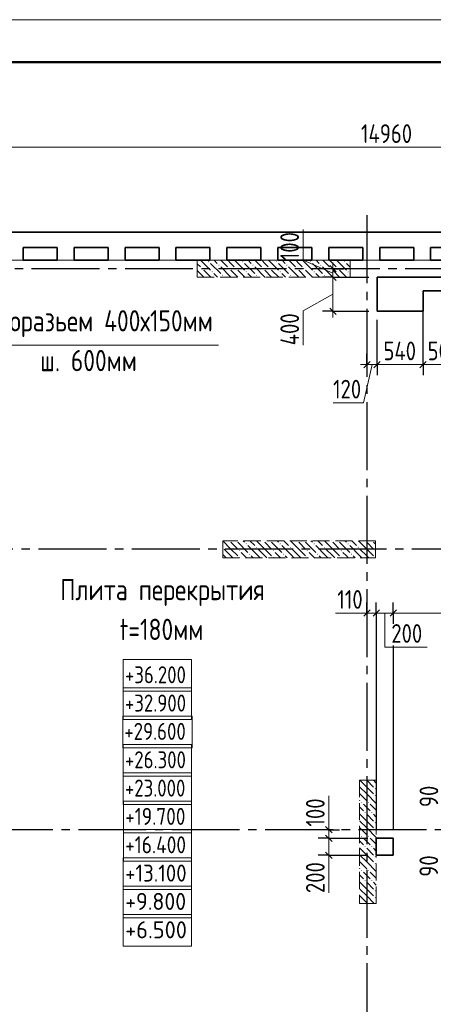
# Model space of a CAD drawing. Header units: millimetres. Extents: x 0 to 31317, y 0 to 42000.
# Tile 10 of 12: x 10533 to 15406, y 30417 to 42000. Entities that reach past the tile are written whole.
import ezdxf

# ---------------------------------------------------------------- set-up
doc = ezdxf.new("R2010")
doc.units = ezdxf.units.MM
doc.linetypes.add('______2', pattern=[270, 200, -70])
doc.linetypes.add('______5', pattern=[1100, 800, -100, 100, -100])
for name, color, linetype, lineweight in [('Standard', 7, 'Continuous', 25), ('Высотные отметки', 7, 'Continuous', 25), ('ЖБ Пилон', 180, 'Continuous', 25), ('Оси', 40, '______5', 18), ('Примечания', 7, 'Continuous', 25), ('Размерная выноска', 7, 'Continuous', 13)]:
    doc.layers.add(name, color=color, linetype=linetype, lineweight=lineweight)
doc.layers.add('ЖБ Перекрытие верхний уровень', color=7, linetype='Continuous', lineweight=25, true_color=0xe0e0ff)
doc.styles.add('GOST 2.304-81', font='txt')

msp = doc.modelspace()

# ---------------------------------------------------------------- hatches: boundary and pattern name
at = {"layer": 'ЖБ Пилон', "linetype": 'Continuous', "lineweight": 18, "transparency": 33554687}
for points in [[(12754, 39153), (12761, 39160), (12767, 39153), (12761, 39147)], [(13154, 39153), (13161, 39160), (13167, 39153), (13161, 39147)], [(13554, 39153), (13561, 39160), (13567, 39153), (13561, 39147)], [(13954, 39153), (13961, 39160), (13967, 39153), (13961, 39147)], [(14354, 39153), (14361, 39160), (14367, 39153), (14361, 39147)], [(12674, 39073), (12681, 39080), (12687, 39073), (12681, 39067)], [(12794, 39033), (12801, 39040), (12807, 39033), (12801, 39027)], [(12874, 39113), (12881, 39120), (12887, 39113), (12881, 39107)], [(12994, 39073), (13001, 39080), (13007, 39073), (13001, 39067)], [(13074, 39073), (13081, 39080), (13087, 39073), (13081, 39067)], [(13194, 39033), (13201, 39040), (13207, 39033), (13201, 39027)], [(13274, 39113), (13281, 39120), (13287, 39113), (13281, 39107)], [(13394, 39073), (13401, 39080), (13407, 39073), (13401, 39067)], [(13474, 39073), (13481, 39080), (13487, 39073), (13481, 39067)], [(13594, 39033), (13601, 39040), (13607, 39033), (13601, 39027)], [(13674, 39113), (13681, 39120), (13687, 39113), (13681, 39107)], [(13794, 39073), (13801, 39080), (13807, 39073), (13801, 39067)], [(13874, 39073), (13881, 39080), (13887, 39073), (13881, 39067)], [(13994, 39033), (14001, 39040), (14007, 39033), (14001, 39027)], [(14074, 39113), (14081, 39120), (14087, 39113), (14081, 39107)], [(14194, 39073), (14201, 39080), (14207, 39073), (14201, 39067)], [(14274, 39073), (14281, 39080), (14287, 39073), (14281, 39067)], [(14394, 39033), (14401, 39040), (14407, 39033), (14401, 39027)], [(12914, 38993), (12921, 39000), (12927, 38993), (12921, 38987)], [(13314, 38993), (13321, 39000), (13327, 38993), (13321, 38987)], [(13714, 38993), (13721, 39000), (13727, 38993), (13721, 38987)], [(14114, 38993), (14121, 39000), (14127, 38993), (14121, 38987)], [(12924, 35797), (12927, 35793), (12924, 35790)], [(13004, 35870), (13001, 35867), (12998, 35870)], [(13084, 35870), (13081, 35867), (13078, 35870)], [(13194, 35833), (13201, 35840), (13207, 35833), (13201, 35827)], [(13314, 35793), (13321, 35800), (13327, 35793), (13321, 35787)], [(13404, 35870), (13401, 35867), (13398, 35870)], [(13484, 35870), (13481, 35867), (13478, 35870)], [(13594, 35833), (13601, 35840), (13607, 35833), (13601, 35827)], [(13714, 35793), (13721, 35800), (13727, 35793), (13721, 35787)], [(13804, 35870), (13801, 35867), (13798, 35870)], [(13884, 35870), (13881, 35867), (13878, 35870)], [(13994, 35833), (14001, 35840), (14007, 35833), (14001, 35827)], [(14114, 35793), (14121, 35800), (14127, 35793), (14121, 35787)], [(14204, 35870), (14201, 35867), (14198, 35870)], [(14284, 35870), (14281, 35867), (14278, 35870)], [(14394, 35833), (14401, 35840), (14407, 35833), (14401, 35827)], [(14514, 35793), (14521, 35800), (14527, 35793), (14521, 35787)], [(14604, 35870), (14601, 35867), (14598, 35870)], [(14684, 35870), (14681, 35867), (14678, 35870)], [(13114, 35753), (13121, 35760), (13127, 35753), (13121, 35747)], [(13114, 35673), (13121, 35680), (13127, 35673), (13124, 35670), (13118, 35670)], [(13234, 35713), (13241, 35720), (13247, 35713), (13241, 35707)], [(13514, 35753), (13521, 35760), (13527, 35753), (13521, 35747)], [(13514, 35673), (13521, 35680), (13527, 35673), (13524, 35670), (13518, 35670)], [(13634, 35713), (13641, 35720), (13647, 35713), (13641, 35707)], [(13914, 35753), (13921, 35760), (13927, 35753), (13921, 35747)], [(13914, 35673), (13921, 35680), (13927, 35673), (13924, 35670), (13918, 35670)], [(14034, 35713), (14041, 35720), (14047, 35713), (14041, 35707)], [(14314, 35753), (14321, 35760), (14327, 35753), (14321, 35747)], [(14314, 35673), (14321, 35680), (14327, 35673), (14324, 35670), (14318, 35670)], [(14434, 35713), (14441, 35720), (14447, 35713), (14441, 35707)], [(14714, 35753), (14721, 35760), (14724, 35757), (14724, 35750), (14721, 35747)], [(14714, 35673), (14721, 35680), (14724, 35677), (14724, 35670), (14718, 35670)], [(14714, 32953), (14721, 32960), (14727, 32953), (14721, 32947)], [(14554, 32793), (14561, 32800), (14567, 32793), (14561, 32787)], [(14634, 32793), (14641, 32800), (14647, 32793), (14641, 32787)], [(14714, 32873), (14721, 32880), (14727, 32873), (14721, 32867)], [(14594, 32673), (14601, 32680), (14607, 32673), (14601, 32667)], [(14674, 32673), (14681, 32680), (14687, 32673), (14681, 32667)], [(14714, 32553), (14721, 32560), (14727, 32553), (14721, 32547)], [(14714, 32473), (14721, 32480), (14727, 32473), (14721, 32467)], [(14554, 32393), (14561, 32400), (14567, 32393), (14561, 32387)], [(14634, 32393), (14641, 32400), (14647, 32393), (14641, 32387)], [(14594, 32273), (14601, 32280), (14607, 32273), (14601, 32267)], [(14674, 32273), (14681, 32280), (14687, 32273), (14681, 32267)], [(14714, 32153), (14721, 32160), (14727, 32153), (14721, 32147)], [(14554, 31993), (14561, 32000), (14567, 31993), (14561, 31987)], [(14634, 31993), (14641, 32000), (14647, 31993), (14641, 31987)], [(14714, 32073), (14721, 32080), (14727, 32073), (14721, 32067)], [(14594, 31873), (14601, 31880), (14607, 31873), (14601, 31867)], [(14674, 31873), (14681, 31880), (14687, 31873), (14681, 31867)], [(14714, 31753), (14721, 31760), (14727, 31753), (14721, 31747)], [(14714, 31673), (14721, 31680), (14727, 31673), (14721, 31667)]]:
    msp.add_hatch(color=7, dxfattribs=at).paths.add_polyline_path(points, flags=16)

# ---------------------------------------------------------------- linework, layer by layer
at = {"layer": 'Standard', "color": 7, "linetype": 'Continuous', "lineweight": 13, "transparency": 33554687}
for p, q in [((22354, 40500), (7394, 40500)), ((13873, 39170), (13873, 39530)), ((14223, 39020), (13873, 39170)), ((14223, 39070), (14223, 39145)), ((14223, 39070), (14223, 38970)), ((14223, 38970), (14223, 38570)), ((14223, 38770), (13874, 38577)), ((13874, 38577), (13874, 38170)), ((14223, 38570), (14223, 38495)), ((14624, 37944), (14549, 37944)), ((14684, 37944), (14584, 37494)), ((14584, 37494), (14224, 37494)), ((14624, 35020), (14549, 35020)), ((14734, 35020), (14624, 35020)), ((14934, 35020), (14734, 35020)), ((16324, 35020), (14934, 35020)), ((14175, 32470), (14175, 32545)), ((14175, 32370), (14175, 32170)), ((14175, 32170), (14175, 32095))]:
    msp.add_line(p, q, dxfattribs=at)
at = {"layer": 'Standard', "color": 251, "linetype": 'Continuous', "lineweight": -3, "true_color": 0x656565, "transparency": 33554687}
for p, q in [((14223, 39070), (14098, 39070)), ((14223, 39070), (14348, 39070)), ((14223, 39070), (14223, 39070)), ((14223, 38970), (14098, 38970)), ((14223, 38970), (14348, 38970)), ((14223, 38970), (14644, 38970)), ((14223, 38570), (14098, 38570)), ((14223, 38570), (14348, 38570)), ((14223, 38570), (14644, 38570)), ((14744, 37944), (14744, 38470)), ((14624, 37944), (14624, 38069)), ((14744, 37944), (14744, 38069)), ((15284, 37944), (15284, 38069)), ((14624, 37944), (14624, 37819)), ((14624, 37944), (14624, 37944)), ((14744, 37944), (14744, 37819)), ((15284, 37944), (15284, 37819)), ((14624, 35020), (14624, 35145)), ((14734, 35020), (14734, 35145)), ((14934, 35020), (14934, 35145)), ((14624, 35020), (14624, 34895)), ((14624, 35020), (14624, 35020)), ((14734, 35020), (14734, 34895)), ((14734, 35020), (14734, 32475)), ((14934, 35020), (14934, 34895)), ((14934, 35020), (14934, 34922)), ((14934, 34637), (14934, 32475)), ((14175, 32470), (14050, 32470)), ((14175, 32470), (14300, 32470)), ((14175, 32470), (14175, 32470)), ((14175, 32370), (14050, 32370)), ((14175, 32370), (14300, 32370)), ((14175, 32370), (14634, 32370)), ((14175, 32170), (14050, 32170)), ((14175, 32170), (14300, 32170)), ((14175, 32170), (14634, 32170))]:
    msp.add_line(p, q, dxfattribs=at)
at = {"layer": 'Standard', "color": 7, "linetype": 'Continuous', "lineweight": 25, "transparency": 33554687}
for p, q in [((14186, 39108), (14261, 39033)), ((14186, 39008), (14261, 38933)), ((14186, 38608), (14261, 38533)), ((14586, 37906), (14661, 37981)), ((14706, 37906), (14781, 37981)), ((15246, 37906), (15321, 37981)), ((14661, 35057), (14586, 34982)), ((14771, 35057), (14697, 34982)), ((14971, 35057), (14897, 34982)), ((14137, 32508), (14212, 32433)), ((14137, 32408), (14212, 32333)), ((14137, 32208), (14212, 32133))]:
    msp.add_line(p, q, dxfattribs=at)
at = {"layer": 'Standard', "color": 7, "linetype": 'Continuous', "lineweight": 13, "transparency": 33554687}
msp.add_lwpolyline([(0, 0), (29700, 0), (29700, 42000), (0, 42000), (0, 0)], close=True, dxfattribs=at)
for points in [[(29700, 42000), (0, 42000), (0, 0), (29700, 0), (29700, 42000)], [(7674, 17930), (22024, 17930), (22024, 39170), (7674, 39170), (7674, 17930)], [(14624, 37944), (14657, 37944), (14657, 37944), (14744, 37944)], [(14744, 37944), (15132, 37944), (15132, 37944), (15284, 37944)], [(15284, 37944), (15548, 37944), (15548, 37944), (15607, 37944), (15607, 37944), (15784, 37944)], [(14175, 32470), (14175, 32422), (14175, 32422), (14175, 32370)]]:
    msp.add_lwpolyline(points, dxfattribs=at)
at = {"layer": 'Standard', "color": 7, "linetype": 'Continuous', "lineweight": 50, "transparency": 33554687}
msp.add_lwpolyline([(2000, 41500), (29200, 41500), (29200, 500), (2000, 500), (2000, 41500)], close=True, dxfattribs=at)
at = {"layer": 'Standard', "color": 7, "linetype": 'Continuous', "lineweight": 25, "transparency": 33554687}
msp.add_lwpolyline([(7394, 17930), (24124, 17930), (24124, 39500), (7394, 39500), (7394, 17930)], dxfattribs=at)
at = {"layer": 'Standard', "color": 251, "linetype": 'Continuous', "lineweight": -3, "true_color": 0x656565, "transparency": 33554687}
msp.add_lwpolyline([(15284, 37944), (15284, 37952), (15284, 37952), (15284, 38710)], dxfattribs=at)
at = {"layer": 'Высотные отметки', "color": 7, "linetype": 'Continuous', "lineweight": 18, "transparency": 33554687}
for points in [[(11753, 34101), (12556, 34101), (12556, 34474), (11753, 34474), (11753, 34101)], [(11753, 33768), (12556, 33768), (12556, 34141), (11753, 34141), (11753, 33768)], [(11746, 33434), (12563, 33434), (12563, 33808), (11746, 33808), (11746, 33434)], [(11753, 33101), (12556, 33101), (12556, 33474), (11753, 33474), (11753, 33101)], [(11753, 32768), (12556, 32768), (12556, 33141), (11753, 33141), (11753, 32768)], [(11754, 32434), (12555, 32434), (12555, 32808), (11754, 32808), (11754, 32434)], [(11754, 32101), (12555, 32101), (12555, 32474), (11754, 32474), (11754, 32101)], [(11752, 31768), (12555, 31768), (12555, 32141), (11752, 32141), (11752, 31768)], [(11753, 31434), (12555, 31434), (12555, 31808), (11753, 31808), (11753, 31434)], [(11751, 31101), (12557, 31101), (12557, 31474), (11751, 31474), (11751, 31101)]]:
    msp.add_lwpolyline(points, dxfattribs=at)
at = {"layer": 'ЖБ Перекрытие верхний уровень', "color": 7, "linetype": 'Continuous', "lineweight": 35, "transparency": 33554687}
for p, q in [((22354, 39500), (7394, 39500)), ((10574, 39170), (10574, 39320)), ((10574, 39320), (10974, 39320)), ((10974, 39320), (10974, 39170)), ((11174, 39320), (11574, 39320)), ((11174, 39170), (11174, 39320)), ((11574, 39320), (11574, 39170)), ((11774, 39170), (11774, 39320)), ((11774, 39320), (12174, 39320)), ((12174, 39320), (12174, 39170)), ((12374, 39320), (12774, 39320)), ((12374, 39170), (12374, 39320)), ((12774, 39320), (12774, 39170)), ((12974, 39170), (12974, 39320)), ((12974, 39320), (13374, 39320)), ((13374, 39320), (13374, 39170)), ((13574, 39320), (13974, 39320)), ((13574, 39170), (13574, 39320)), ((13974, 39320), (13974, 39170)), ((14174, 39170), (14174, 39320)), ((14174, 39320), (14574, 39320)), ((14574, 39320), (14574, 39170)), ((14774, 39320), (15174, 39320)), ((14774, 39170), (14774, 39320)), ((15174, 39320), (15174, 39170)), ((15374, 39170), (15374, 39320)), ((15374, 39320), (15774, 39320)), ((10974, 39170), (10574, 39170)), ((11574, 39170), (11174, 39170)), ((12174, 39170), (11774, 39170)), ((12774, 39170), (12374, 39170)), ((13374, 39170), (12974, 39170)), ((13974, 39170), (13574, 39170)), ((14574, 39170), (14174, 39170)), ((15174, 39170), (14774, 39170)), ((15774, 39170), (15374, 39170)), ((15284, 38970), (14744, 38970)), ((14744, 38970), (14744, 38570)), ((15784, 38970), (15284, 38970)), ((15284, 38570), (15284, 38810)), ((15284, 38810), (15784, 38810)), ((14744, 38570), (15284, 38570)), ((14934, 32370), (14734, 32370)), ((14734, 32370), (14734, 32170)), ((14934, 32170), (14934, 32370)), ((14734, 32170), (14934, 32170))]:
    msp.add_line(p, q, dxfattribs=at)
at = {"layer": 'ЖБ Пилон', "color": 253, "linetype": '______2', "lineweight": 13, "true_color": 0xa0a0a0, "transparency": 33554687}
for p, q in [((14424, 39170), (12624, 39170)), ((12624, 39170), (12624, 38970)), ((14424, 38970), (14424, 39170)), ((12624, 38970), (14424, 38970)), ((14724, 35870), (12924, 35870)), ((12924, 35870), (12924, 35670)), ((14724, 35670), (14724, 35870)), ((12924, 35670), (14724, 35670)), ((14534, 33055), (14534, 31605)), ((14734, 33055), (14534, 33055)), ((14734, 31605), (14734, 33055)), ((14534, 31605), (14734, 31605))]:
    msp.add_line(p, q, dxfattribs=at)
at = {"layer": 'ЖБ Пилон', "color": 9, "linetype": 'Continuous', "lineweight": 18, "true_color": 0xc7c7c7, "transparency": 33554687}
for p, q in [((12664, 39170), (12781, 39053)), ((12824, 39170), (12861, 39133)), ((12904, 39170), (12981, 39093)), ((13021, 39133), (12984, 39170)), ((13064, 39170), (13181, 39053)), ((13224, 39170), (13261, 39133)), ((13304, 39170), (13381, 39093)), ((13421, 39133), (13384, 39170)), ((13464, 39170), (13581, 39053)), ((13624, 39170), (13661, 39133)), ((13704, 39170), (13781, 39093)), ((13821, 39133), (13784, 39170)), ((13864, 39170), (13981, 39053)), ((14024, 39170), (14061, 39133)), ((14104, 39170), (14181, 39093)), ((14221, 39133), (14184, 39170)), ((14264, 39170), (14381, 39053)), ((12661, 39093), (12624, 39130)), ((12624, 39050), (12701, 38973)), ((12701, 39053), (12784, 38970)), ((12781, 39133), (12901, 39013)), ((13021, 38973), (12901, 39093)), ((13061, 39093), (13021, 39133)), ((13021, 39053), (13101, 38973)), ((13101, 39053), (13184, 38970)), ((13181, 39133), (13301, 39013)), ((13421, 38973), (13301, 39093)), ((13461, 39093), (13421, 39133)), ((13421, 39053), (13501, 38973)), ((13501, 39053), (13584, 38970)), ((13581, 39133), (13701, 39013)), ((13821, 38973), (13701, 39093)), ((13861, 39093), (13821, 39133)), ((13821, 39053), (13901, 38973)), ((13901, 39053), (13984, 38970)), ((13981, 39133), (14101, 39013)), ((14221, 38973), (14101, 39093)), ((14261, 39093), (14221, 39133)), ((14221, 39053), (14301, 38973)), ((14301, 39053), (14384, 38970)), ((14381, 39133), (14424, 39090)), ((12624, 38970), (12624, 38970)), ((12864, 38970), (12821, 39013)), ((12941, 38973), (12944, 38970)), ((13021, 38973), (13024, 38970)), ((13264, 38970), (13221, 39013)), ((13341, 38973), (13344, 38970)), ((13421, 38973), (13424, 38970)), ((13664, 38970), (13621, 39013)), ((13741, 38973), (13744, 38970)), ((13821, 38973), (13824, 38970)), ((14064, 38970), (14021, 39013)), ((14141, 38973), (14144, 38970)), ((14221, 38973), (14224, 38970)), ((14424, 39010), (14421, 39013)), ((13021, 35773), (12924, 35870)), ((13021, 35853), (13101, 35773)), ((13101, 35853), (13221, 35733)), ((13164, 35870), (13181, 35853)), ((13341, 35693), (13221, 35813)), ((13244, 35870), (13301, 35813)), ((13421, 35773), (13324, 35870)), ((13421, 35853), (13501, 35773)), ((13501, 35853), (13621, 35733)), ((13564, 35870), (13581, 35853)), ((13741, 35693), (13621, 35813)), ((13644, 35870), (13701, 35813)), ((13821, 35773), (13724, 35870)), ((13821, 35853), (13901, 35773)), ((13901, 35853), (14021, 35733)), ((13964, 35870), (13981, 35853)), ((14141, 35693), (14021, 35813)), ((14044, 35870), (14101, 35813)), ((14221, 35773), (14124, 35870)), ((14221, 35853), (14301, 35773)), ((14301, 35853), (14421, 35733)), ((14364, 35870), (14381, 35853)), ((14541, 35693), (14421, 35813)), ((14444, 35870), (14501, 35813)), ((14621, 35773), (14524, 35870)), ((14621, 35853), (14701, 35773)), ((14701, 35853), (14724, 35830)), ((12941, 35693), (12924, 35710)), ((12941, 35773), (13021, 35693)), ((12941, 35693), (12964, 35670)), ((13021, 35773), (13101, 35693)), ((13021, 35693), (13044, 35670)), ((13181, 35693), (13141, 35733)), ((13204, 35670), (13181, 35693)), ((13261, 35693), (13284, 35670)), ((13341, 35773), (13421, 35693)), ((13341, 35693), (13364, 35670)), ((13421, 35773), (13501, 35693)), ((13421, 35693), (13444, 35670)), ((13581, 35693), (13541, 35733)), ((13604, 35670), (13581, 35693)), ((13661, 35693), (13684, 35670)), ((13741, 35773), (13821, 35693)), ((13741, 35693), (13764, 35670)), ((13821, 35773), (13901, 35693)), ((13821, 35693), (13844, 35670)), ((13981, 35693), (13941, 35733)), ((14004, 35670), (13981, 35693)), ((14061, 35693), (14084, 35670)), ((14141, 35773), (14221, 35693)), ((14141, 35693), (14164, 35670)), ((14221, 35773), (14301, 35693)), ((14221, 35693), (14244, 35670)), ((14381, 35693), (14341, 35733)), ((14404, 35670), (14381, 35693)), ((14461, 35693), (14484, 35670)), ((14541, 35773), (14621, 35693)), ((14541, 35693), (14564, 35670)), ((14621, 35773), (14701, 35693)), ((14621, 35693), (14644, 35670)), ((14621, 32973), (14539, 33055)), ((14621, 33053), (14701, 32973)), ((14701, 33053), (14734, 33020)), ((14541, 32893), (14534, 32900)), ((14541, 32973), (14621, 32893)), ((14621, 32973), (14701, 32893)), ((14534, 32820), (14541, 32813)), ((14541, 32893), (14621, 32813)), ((14621, 32893), (14734, 32780)), ((14534, 32740), (14581, 32693)), ((14621, 32733), (14581, 32773)), ((14661, 32693), (14621, 32733)), ((14661, 32773), (14734, 32700)), ((14621, 32573), (14534, 32660)), ((14541, 32573), (14621, 32493)), ((14621, 32653), (14701, 32573)), ((14621, 32573), (14701, 32493)), ((14701, 32653), (14734, 32620)), ((14541, 32493), (14534, 32500)), ((14541, 32493), (14621, 32413)), ((14621, 32493), (14734, 32380)), ((14534, 32420), (14541, 32413)), ((14534, 32340), (14581, 32293)), ((14621, 32333), (14581, 32373)), ((14661, 32293), (14621, 32333)), ((14661, 32373), (14734, 32300)), ((14621, 32173), (14534, 32260)), ((14621, 32253), (14701, 32173)), ((14701, 32253), (14734, 32220)), ((14541, 32093), (14534, 32100)), ((14541, 32173), (14621, 32093)), ((14541, 32093), (14621, 32013)), ((14621, 32173), (14701, 32093)), ((14621, 32093), (14734, 31980)), ((14534, 32020), (14541, 32013)), ((14621, 31933), (14581, 31973)), ((14661, 31973), (14734, 31900)), ((14534, 31940), (14581, 31893)), ((14621, 31773), (14534, 31860)), ((14661, 31893), (14621, 31933)), ((14621, 31853), (14701, 31773)), ((14701, 31853), (14734, 31820)), ((14541, 31773), (14621, 31693)), ((14621, 31773), (14701, 31693)), ((14541, 31693), (14534, 31700)), ((14541, 31693), (14621, 31613)), ((14621, 31693), (14709, 31605)), ((14534, 31620), (14541, 31613))]:
    msp.add_line(p, q, dxfattribs=at)
at = {"layer": 'Оси', "color": 8, "linetype": '______5', "lineweight": -3, "transparency": 33554687}
for p, q in [((14624, 39700), (14624, 15930)), ((23574, 39070), (4600, 39070)), ((22554, 35770), (4600, 35770)), ((27424, 32470), (4600, 32470))]:
    msp.add_line(p, q, dxfattribs=at)
at = {"layer": 'Примечания', "color": 7, "linetype": 'Continuous', "lineweight": 13, "transparency": 33554687}
msp.add_line((12874, 38170), (8924, 38170), dxfattribs=at)
at = {"layer": 'Размерная выноска', "color": 7, "linetype": 'Continuous', "lineweight": 13, "transparency": 33554687}
for p, q in [((14624, 35020), (14254, 35020)), ((14175, 32470), (14175, 32870)), ((14175, 32170), (14175, 31730))]:
    msp.add_line(p, q, dxfattribs=at)
msp.add_lwpolyline([(14834, 35020), (14834, 34620), (15334, 34620)], dxfattribs=at)

# ---------------------------------------------------------------- texts
at = {"layer": 'Standard', "color": 7, "linetype": 'Continuous', "lineweight": 25, "transparency": 33554687, "char_height": 220, "attachment_point": 7, "style": 'GOST 2.304-81'}
for s, insert, width in [('14960', (14553, 40550), 766.4), ('540', (14818, 37994), 516.39), ('500', (15338, 37994), 516.39), ('120', (14224, 37544), 485.08), ('110', (14274, 35070), 438.2), ('200', (14911, 34670), 531.97)]:
    msp.add_mtext(s, dxfattribs=dict(at, insert=insert, width=width))
at = {"layer": 'Standard', "color": 7, "linetype": 'Continuous', "lineweight": 25, "transparency": 33554687, "char_height": 220, "attachment_point": 7, "rotation": 90, "style": 'GOST 2.304-81'}
for s, insert, width in [('100', (13823, 39170), 485.08), ('400', (13824, 38170), 531.97), ('90', (15463, 32737), 391.31), ('100', (14125, 32508), 485.07), ('200', (14125, 31726), 531.97), ('90', (15462, 31918), 391.31)]:
    msp.add_mtext(s, dxfattribs=dict(at, insert=insert, width=width))
at = {"layer": 'Высотные отметки', "color": 7, "linetype": 'Continuous', "lineweight": 18, "transparency": 33554687, "char_height": 200, "attachment_point": 7, "style": 'GOST 2.304-81'}
for s, insert, width in [('+36.200', (11773, 34194), 867.21), ('+32.900', (11773, 33861), 867.21), ('+29.600', (11766, 33528), 881.38), ('+26.300', (11773, 33194), 867.21), ('+23.000', (11773, 32861), 867.21), ('\\W1.03;+19.700', (11775, 32528), 864.69), ('\\W1.03;+16.400', (11775, 32194), 864.69), ('\\W1.11;+13.100', (11775, 31861), 868.86), ('\\W1.16;+9.800', (11776, 31528), 876.17), ('\\W1.19;+6.500', (11775, 31194), 880.17)]:
    msp.add_mtext(s, dxfattribs=dict(at, insert=insert, width=width))
at = {"layer": 'Примечания', "color": 7, "linetype": 'Continuous', "lineweight": 25, "transparency": 33554687, "char_height": 250, "attachment_point": 7, "style": 'GOST 2.304-81'}
for s, insert, width in [('Терморазьем\\~400х150мм', (9824, 38265), 3189.08), ('ш.\\~600мм', (10774, 37865), 1279.43)]:
    msp.add_mtext(s, dxfattribs=dict(at, insert=insert, width=width))
at = {"layer": 'Примечания', "color": 251, "linetype": 'Continuous', "lineweight": 25, "true_color": 0x656565, "transparency": 33554687, "char_height": 250, "attachment_point": 7, "style": 'GOST 2.304-81'}
for s, insert, width in [('Плита\\~перекрытия', (11011, 35103), 2505.59), ('t=180мм', (11711, 34703), 1101.71)]:
    msp.add_mtext(s, dxfattribs=dict(at, insert=insert, width=width))

doc.saveas('drawing.dxf')
